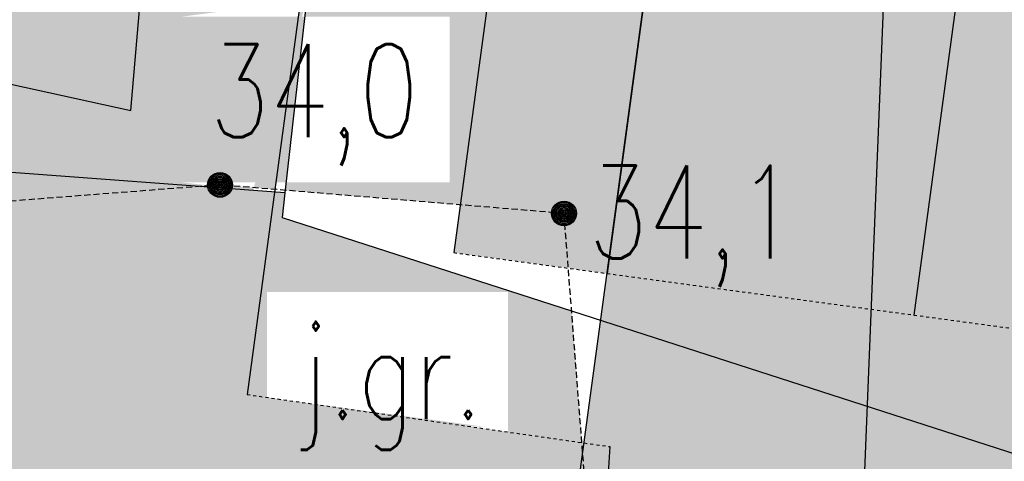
# Model space of a CAD drawing. Header units: millimetres. Extents: x 6197 to 108098, y 4257 to 29730.
# Tile 115 of 148: x 27251 to 27410, y 27748 to 27820. Entities that reach past the tile are written whole.
import ezdxf
from ezdxf.enums import TextEntityAlignment as Align

# ---------------------------------------------------------------- set-up
doc = ezdxf.new("R2010")
doc.units = ezdxf.units.MM
for name, pattern in [('2', [1, 0.5, -0.5]), ('424', [1.5, 1, -0.5]), ('901', [0])]:
    doc.linetypes.add(name, pattern=pattern)
for name, color, linetype in [('218-kontur_uzytku_gruntowego', 7, 'Continuous'), ('219-dzialka_ewidencyjna', 7, 'Continuous'), ('jezdnia', 7, 'Continuous'), ('ogrodzenie_trwale', 7, 'Continuous'), ('pikieta_sztuczna-Atr2', 7, 'Continuous'), ('przewod_wodociagowy', 7, 'Continuous')]:
    doc.layers.add(name, color=color, linetype=linetype)
doc.styles.get("Standard").update_dxf_attribs({"font": 'arial.ttf'})
doc.styles.add('STYL_ARIAL', font='simplex', dxfattribs={"width": 0.75, "oblique": 0.1})
doc.dimstyles.new('ISO-25', dxfattribs={"dimtxt": 2.5, "dimasz": 2.5, "dimexe": 1.25, "dimexo": 0.625, "dimtad": 1, "dimtxsty": 'Standard', "dimcen": 2.5, "dimadec": 0, "dimazin": 0, "dimtfac": 1, "dimtmove": 0, "dimatfit": 3, "dimfxl": 1, "dimarcsym": 0})

# ---------------------------------------------------------------- blocks, each defined once
blk = doc.blocks.new('801')
at = {"color": 0}
for radius in [0.1, 0.09, 0.08, 0.07, 0.06, 0.05, 0.04, 0.03, 0.02, 0.01]:
    blk.add_circle((0, 0), radius, dxfattribs=at)
blk = doc.blocks.new('_Oblique')
at = {"color": 0, "linetype": 'ByBlock', "lineweight": -2}
blk.add_line((-0.5, -0.5), (0.5, 0.5), dxfattribs=at)
blk = doc.blocks.new('*D1900')
at = {"color": 0, "lineweight": -2, "transparency": 16777216}
blk.add_line((27073.55238445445, 27654.27165448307), (27100.50125425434, 27852.8967216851), dxfattribs=at)
at = {"layer": 'Defpoints', "color": 0, "transparency": 16777216}
for p in [(27100.50125425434, 27852.8967216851), (27331.94168719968, 27821.49555877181), (27304.99281739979, 27622.87049156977)]:
    blk.add_point(p, dxfattribs=at)
at = {"color": 0, "lineweight": -2, "transparency": 16777216, "xscale": 15, "yscale": 15, "zscale": 15}
for p, rotation in [((27100.50125425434, 27852.8967216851), 82.27345600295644), ((27073.55238445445, 27654.27165448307), 262.2734560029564)]:
    blk.add_blockref('_Oblique', p, dxfattribs=dict(at, rotation=rotation))
at = {"color": 0, "transparency": 16777216, "insert": (27074.49751528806, 27755.28412751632), "char_height": 20, "attachment_point": 5, "rotation": 82.27345600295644}
blk.add_mtext('10,0', dxfattribs=at)
blk = doc.blocks.new('*D1903')
at = {"color": 0, "lineweight": -2, "transparency": 16777216}
blk.add_line((26977.39736646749, 27929.54064363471), (26963.95283908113, 27830.44854161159), dxfattribs=at)
at = {"layer": 'Defpoints', "color": 0, "transparency": 16777216}
for p in [(27359.74579890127, 27877.66472349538), (26963.95283908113, 27830.44854161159), (27346.3012715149, 27778.57262147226)]:
    blk.add_point(p, dxfattribs=at)
at = {"color": 0, "lineweight": -2, "transparency": 16777216, "xscale": 15, "yscale": 15, "zscale": 15}
for p, rotation in [((26977.39736646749, 27929.54064363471), 82.27345600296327), ((26963.95283908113, 27830.44854161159), 262.2734560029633)]:
    blk.add_blockref('_Oblique', p, dxfattribs=dict(at, rotation=rotation))
at = {"color": 0, "transparency": 16777216, "insert": (26958.14579870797, 27881.69453205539), "char_height": 20, "attachment_point": 5, "rotation": 82.27345600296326}
blk.add_mtext('5,0', dxfattribs=at)
blk = doc.blocks.new('*D1904')
at = {"color": 0, "lineweight": -2, "transparency": 16777216}
blk.add_line((26945.43820813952, 27693.98753815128), (26963.95283908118, 27830.44854161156), dxfattribs=at)
at = {"layer": 'Defpoints', "color": 0, "transparency": 16777216}
for p in [(26963.95283908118, 27830.44854161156), (27655.09178356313, 27736.6768254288), (27636.57715262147, 27600.21582196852)]:
    blk.add_point(p, dxfattribs=at)
at = {"color": 0, "lineweight": -2, "transparency": 16777216, "xscale": 15, "yscale": 15, "zscale": 15}
for p, rotation in [((26963.95283908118, 27830.44854161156), 82.2734560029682), ((26945.43820813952, 27693.98753815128), 262.2734560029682)]:
    blk.add_blockref('_Oblique', p, dxfattribs=dict(at, rotation=rotation))
at = {"color": 0, "transparency": 16777216, "insert": (26942.166219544, 27763.91797931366), "char_height": 20, "attachment_point": 5, "rotation": 82.27345600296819}
blk.add_mtext('6,9', dxfattribs=at)

msp = doc.modelspace()

# ---------------------------------------------------------------- hatches: boundary and pattern name
at = {"transparency": 33554585}
h = msp.add_hatch(color=6, dxfattribs=at)
h.set_gradient(color1=(88, 186, 72), color2=(88, 186, 72))
h.paths.add_polyline_path([(27344.6666687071, 27720.0181051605), (27346.75568141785, 27750.59482599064), (27288.14346237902, 27759.01227927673), (27292.58450386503, 27791.74471555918), (27280.57775394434, 27792.63237411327), (27223.3837803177, 27788.18931593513), (27222.6563991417, 27782.03963872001), (27231.18783115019, 27766.30174583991), (27217.2671198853, 27628.86394319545), (27272.59446308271, 27625.08395894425), (27273.68783115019, 27639.12174583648), (27278.38783115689, 27699.44174583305), (27343.03021601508, 27696.06547104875)])
edge = h.paths.add_edge_path(flags=0)
edge.add_arc((27249.58783116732, 27638.40174583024), 0.2000000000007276, 0, 360)
edge = h.paths.add_edge_path(flags=0)
edge.add_arc((27249.58783116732, 27638.40174583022), 0.4000000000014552, 0, 360)
edge = h.paths.add_edge_path(flags=0)
edge.add_arc((27249.58783116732, 27638.40174583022), 0.5999999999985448, 0, 360)
edge = h.paths.add_edge_path(flags=0)
edge.add_arc((27249.58783116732, 27638.4017458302), 0.7999999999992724, 0, 360)
edge = h.paths.add_edge_path(flags=0)
edge.add_arc((27249.58783116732, 27638.40174583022), 1, 0, 360)
edge = h.paths.add_edge_path(flags=0)
edge.add_arc((27249.58783116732, 27638.40174583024), 1.200000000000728, 0, 360)
edge = h.paths.add_edge_path(flags=0)
edge.add_arc((27249.58783116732, 27638.40174583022), 1.400000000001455, 0, 360)
edge = h.paths.add_edge_path(flags=0)
edge.add_arc((27249.58783116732, 27638.40174583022), 1.599999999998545, 0, 360)
edge = h.paths.add_edge_path(flags=0)
edge.add_arc((27249.58783116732, 27638.4017458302), 1.799999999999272, 0, 360)
edge = h.paths.add_edge_path(flags=16)
edge.add_arc((27249.58783116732, 27638.40174583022), 2, 0, 360)
h.paths.add_polyline_path([(27343.03021601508, 27696.06547104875), (27278.38783115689, 27699.44174583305), (27273.68783115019, 27639.12174583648), (27272.59446308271, 27625.08395894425), (27337.87602032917, 27620.62389916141)])
h.paths.add_polyline_path([(27231.18783115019, 27766.30174583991), (27221.0016272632, 27768.04929465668), (27204.64087521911, 27629.72657283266), (27217.2671198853, 27628.86394319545)])
edge = h.paths.add_edge_path()
edge.add_line((27280.57775394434, 27792.63237411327), (27283.78783116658, 27792.88174583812))
edge.add_line((27283.78783116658, 27792.88174583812), (27292.63891485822, 27792.1457485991))
edge.add_line((27292.63891485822, 27792.1457485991), (27297.25945149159, 27826.20114335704))
edge.add_line((27297.25945149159, 27826.20114335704), (27292.30484639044, 27826.87336972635))
edge.add_line((27292.30484639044, 27826.87336972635), (27300.37156282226, 27886.32863094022))
edge.add_line((27300.37156282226, 27886.32863094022), (27304.85323156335, 27885.72057119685))
edge.add_line((27304.85323156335, 27885.72057119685), (27320.90527494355, 28004.01999592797))
edge.add_line((27320.90527494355, 28004.01999592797), (27286.93446700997, 28008.62355670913))
edge.add_line((27286.93446700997, 28008.62355670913), (27282.55871836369, 27957.81478855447))
edge.add_arc((27282.25783115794, 27954.32774584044), 3.499999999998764, 0, 85.06832210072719, ccw=False)
edge.add_arc((27282.25783115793, 27954.32774584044), 3.5, -94.91287611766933, 0, ccw=False)
edge.add_line((27281.95808825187, 27950.84060457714), (27269.38783115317, 27804.88174583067))
edge.add_line((27269.38783115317, 27804.88174583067), (27229.94821710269, 27813.55572262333))
edge.add_line((27229.94821710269, 27813.55572262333), (27227.64039178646, 27796.54603123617))
edge.add_line((27227.64039178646, 27796.54603123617), (27280.57775394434, 27792.63237411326))
h.paths.add_polyline_path([(27224.40053958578, 27796.7855533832), (27223.3837803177, 27788.18931593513), (27280.57775394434, 27792.63237411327)])
edge = h.paths.add_edge_path()
edge.add_line((27226.47447155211, 27814.31970546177), (27269.38783115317, 27804.88174583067))
edge.add_line((27269.38783115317, 27804.88174583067), (27281.95808825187, 27950.84060457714))
edge.add_arc((27282.25783115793, 27954.32774584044), 3.499999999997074, 179.9999999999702, 265.08712388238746, ccw=False)
edge.add_arc((27282.25783115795, 27954.32774584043), 3.500000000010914, 85.06832210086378, 179.9999999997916, ccw=False)
edge.add_line((27282.55871836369, 27957.81478855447), (27286.93446700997, 28008.62355670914))
edge.add_line((27286.93446700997, 28008.62355670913), (27277.956457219, 28009.84008920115))
edge.add_line((27277.956457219, 28009.84008920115), (27272.44783115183, 27984.82174583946))
edge.add_line((27272.44783115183, 27984.82174583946), (27247.29777704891, 27990.37128829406))
edge.add_line((27247.29777704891, 27990.37128829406), (27226.47447155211, 27814.31970546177))
h.paths.add_polyline_path([(27224.40053958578, 27796.7855533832), (27227.64039178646, 27796.54603123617), (27229.94821710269, 27813.55572262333), (27226.47447155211, 27814.31970546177)])
h.paths.add_polyline_path([(27221.0016272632, 27768.04929465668), (27231.18783115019, 27766.30174583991), (27222.6563991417, 27782.03963872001)], flags=17)
h.paths.add_polyline_path([(27236.0558311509, 27748.55774584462), (27249.44868829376, 27748.55774584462), (27249.44868829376, 27771.05774584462), (27236.0558311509, 27771.05774584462)], flags=16)
h.paths.add_polyline_path([(27216.60154543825, 27640.11431726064), (27259.81583115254, 27640.11431726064), (27259.81583115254, 27666.90003154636), (27216.60154543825, 27666.90003154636)])
h.paths.add_polyline_path([(27296.68240797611, 27757.78597908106), (27326.58244921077, 27753.78920879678), (27323.31635100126, 27753.96100922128), (27296.36183115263, 27757.83201795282)], flags=17)
h.paths.add_polyline_path([(27286.08383115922, 27712.22641250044), (27312.51240258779, 27712.22641250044), (27312.51240258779, 27742.22641250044), (27286.08383115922, 27742.22641250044)], flags=16)
h.paths.add_polyline_path([(27276.45954543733, 27670.55031726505), (27323.42383115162, 27670.55031726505), (27323.42383115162, 27697.33603155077), (27276.45954543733, 27697.33603155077)], flags=16)
h.paths.add_polyline_path([(27277.65354543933, 27793.27831726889), (27289.12776449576, 27792.00027216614), (27297.74710532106, 27822.66985106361), (27277.65354543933, 27820.06403155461)])
h = msp.add_hatch(color=6, dxfattribs=at)
h.set_gradient(color1=(88, 186, 72), color2=(88, 186, 72))
h.paths.add_polyline_path([(27359.74579890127, 27877.66472349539, 0.4964049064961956), (27308.98893244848, 27916.19120560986), (27320.9053375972, 28004.0204577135), (27318.2271115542, 28004.38336097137), (27304.85323156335, 27885.72057119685), (27340.0084036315, 27880.95081998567), (27331.94168719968, 27821.49555877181), (27326.98708209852, 27822.16778514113), (27322.57602911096, 27789.65637733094), (27339.34783116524, 27788.26174584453), (27340.03674692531, 27779.42257389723), (27346.30127151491, 27778.57262147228)])
h.paths.add_polyline_path([(27340.03674692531, 27779.42257389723), (27339.34783116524, 27788.26174584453), (27322.57602911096, 27789.65637733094), (27321.52824600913, 27781.93375331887)], flags=16)
h.paths.add_polyline_path([(27338.78554545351, 27773.68031727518), (27377.17840259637, 27773.68031727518), (27377.17840259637, 27800.4660315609), (27338.78554545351, 27800.4660315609)], flags=9)
h.paths.add_polyline_path([(27305.28278354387, 27864.03869821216), (27389.09230735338, 27864.03869821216), (27389.09230735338, 27909.75298392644), (27305.28278354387, 27909.75298392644)], flags=9)
h = msp.add_hatch(color=1, dxfattribs=at)
h.set_gradient(color1=(228, 162, 119), color2=(228, 162, 119))
h.paths.add_polyline_path([(27392.97938068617, 27873.15568804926), (27359.74579890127, 27877.66472349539), (27346.30127151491, 27778.57262147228), (27388.92993380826, 27772.78888890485)])
h.paths.add_polyline_path([(27409.29184991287, 27870.94245980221), (27392.97938068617, 27873.15568804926), (27388.92993380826, 27772.78888890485), (27395.8473225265, 27771.8503577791)])
h.paths.add_polyline_path([(27458.83790092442, 27864.22019610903), (27409.29184991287, 27870.94245980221), (27395.8473225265, 27771.8503577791), (27445.39337353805, 27765.12809408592)])
h.paths.add_polyline_path([(27450.30783116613, 27859.24174583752, -1), (27454.30783116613, 27859.24174583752, -1)], flags=16)
h.paths.add_polyline_path([(27450.50783116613, 27859.24174583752, -1), (27454.10783116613, 27859.24174583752, -1)], flags=0)
h.paths.add_polyline_path([(27450.70783116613, 27859.24174583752, -1), (27453.90783116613, 27859.24174583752, -1)], flags=0)
h.paths.add_polyline_path([(27450.90783116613, 27859.24174583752, -1), (27453.70783116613, 27859.24174583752, -1)], flags=0)
h.paths.add_polyline_path([(27451.10783116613, 27859.24174583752, -1), (27453.50783116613, 27859.24174583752, -1)], flags=0)
h.paths.add_polyline_path([(27451.30783116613, 27859.24174583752, -1), (27453.30783116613, 27859.24174583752, -1)], flags=0)
h.paths.add_polyline_path([(27451.50783116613, 27859.24174583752, -1), (27453.10783116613, 27859.24174583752, -1)], flags=0)
h.paths.add_polyline_path([(27451.70783116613, 27859.24174583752, -1), (27452.90783116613, 27859.24174583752, -1)], flags=0)
h.paths.add_polyline_path([(27451.90783116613, 27859.24174583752, -1), (27452.70783116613, 27859.24174583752, -1)], flags=0)
h.paths.add_polyline_path([(27452.10783116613, 27859.24174583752, -1), (27452.50783116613, 27859.24174583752, -1)], flags=0)
h.paths.add_polyline_path([(27548.02079274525, 27852.1201214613), (27498.47474173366, 27858.84238515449), (27485.03021434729, 27759.75028313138), (27534.57626535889, 27753.02801943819)])
h.paths.add_polyline_path([(27597.56684375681, 27845.39785776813), (27548.02079274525, 27852.1201214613), (27534.57626535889, 27753.02801943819), (27584.12231637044, 27746.30575574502)])
h.paths.add_polyline_path([(27604.69051903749, 27844.43133828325), (27597.56684375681, 27845.39785776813), (27584.12231637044, 27746.30575574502), (27633.66836738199, 27739.58349205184), (27639.82673616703, 27784.97338865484)])
h.paths.add_polyline_path([(27696.65894577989, 27831.95333038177), (27647.11289476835, 27838.67559407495), (27639.82673616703, 27784.97338865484), (27669.52438545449, 27734.71865209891), (27683.21441839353, 27732.86122835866)])
h.paths.add_polyline_path([(27647.11289476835, 27838.67559407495), (27604.69051903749, 27844.43133828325), (27639.82673616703, 27784.97338865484)])
h.paths.add_polyline_path([(27638.60783115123, 27808.06174583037, -1), (27639.00783115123, 27808.06174583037, -1)], flags=0)
h.paths.add_polyline_path([(27638.20783115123, 27808.06174583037, -1), (27639.40783115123, 27808.06174583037, -1)], flags=0)
h.paths.add_polyline_path([(27637.80783115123, 27808.06174583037, -1), (27639.80783115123, 27808.06174583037, -1)], flags=16)
h.paths.add_polyline_path([(27637.40783115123, 27808.06174583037, -1), (27640.20783115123, 27808.06174583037, -1)], flags=0)
h.paths.add_polyline_path([(27637.00783115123, 27808.06174583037, -1), (27640.60783115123, 27808.06174583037, -1)], flags=16)
h.paths.add_polyline_path([(27746.20499679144, 27825.2310666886), (27696.65894577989, 27831.95333038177), (27683.21441839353, 27732.86122835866), (27732.76046940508, 27726.13896466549)])
h.paths.add_polyline_path([(27795.75104780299, 27818.50880299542), (27746.20499679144, 27825.2310666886), (27732.76046940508, 27726.13896466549), (27782.30652041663, 27719.41670097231)])
h.paths.add_polyline_path([(27845.29709881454, 27811.78653930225), (27797.53009117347, 27818.26742757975), (27794.60158821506, 27717.74854203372), (27831.85257142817, 27712.69443727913)])
h.paths.add_polyline_path([(27894.84314982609, 27805.06427560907), (27845.29709881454, 27811.78653930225), (27831.85257142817, 27712.69443727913), (27881.39862243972, 27705.97217358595)])
h.paths.add_polyline_path([(27878.74783115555, 27724.60174584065, -1), (27879.14783115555, 27724.60174584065, -1)], flags=0)
h.paths.add_polyline_path([(27878.34783115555, 27724.60174584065, -1), (27879.54783115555, 27724.60174584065, -1)], flags=0)
h.paths.add_polyline_path([(27877.94783115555, 27724.60174584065, -1), (27879.94783115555, 27724.60174584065, -1)], flags=0)
h.paths.add_polyline_path([(27877.54783115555, 27724.60174584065, -1), (27880.34783115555, 27724.60174584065, -1)], flags=0)
h.paths.add_polyline_path([(27877.14783115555, 27724.60174584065, -1), (27880.74783115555, 27724.60174584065, -1)], flags=16)
h.paths.add_polyline_path([(27797.53009117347, 27818.26742757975), (27795.75104780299, 27818.50880299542), (27782.30652041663, 27719.41670097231), (27794.60158821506, 27717.74854203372)])
h.paths.add_polyline_path([(27944.38920083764, 27798.34201191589), (27914.36910146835, 27802.41505144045, -0.1320361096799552), (27914.50383116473, 27801.91374584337, -0.976660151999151), (27912.50494623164, 27801.86653471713), (27911.97100302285, 27801.11020968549), (27909.06439322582, 27803.13477878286), (27894.84314982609, 27805.06427560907), (27882.66790005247, 27715.32730992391), (27886.70935645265, 27705.25162868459), (27930.94467345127, 27699.24990989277)])
h.paths.add_polyline_path([(27917.31983116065, 27774.16974582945, -1), (27919.31983116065, 27774.16974582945, -1)], flags=16)
h.paths.add_polyline_path([(27993.93525184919, 27791.61974822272), (27944.38920083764, 27798.34201191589), (27930.94467345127, 27699.24990989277), (27980.49072446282, 27692.5276461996), (27981.60324377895, 27700.72740468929, -0.0991760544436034), (27978.97917006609, 27702.45683824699), (27982.19295370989, 27705.07382721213)])
h.paths.add_polyline_path([(27943.84383116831, 27741.94374582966, -1), (27941.84383116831, 27741.94374582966, -1)], flags=16)
h.paths.add_polyline_path([(27982.28783115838, 27736.62174583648, -1), (27982.68783115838, 27736.62174583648, -1)], flags=0)
h.paths.add_polyline_path([(27981.88783115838, 27736.62174583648, -1), (27983.08783115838, 27736.62174583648, -1)], flags=0)
h.paths.add_polyline_path([(27981.48783115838, 27736.62174583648, -1), (27983.48783115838, 27736.62174583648, -1)], flags=0)
h.paths.add_polyline_path([(27981.08783115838, 27736.62174583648, -1), (27983.88783115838, 27736.62174583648, -1)], flags=0)
h.paths.add_polyline_path([(27980.68783115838, 27736.62174583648, -1), (27984.28783115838, 27736.62174583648, -1)], flags=16)
h.paths.add_polyline_path([(27338.78554545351, 27773.68031727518), (27377.17840259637, 27773.68031727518), (27377.17840259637, 27800.4660315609), (27338.78554545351, 27800.4660315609)], flags=9)
h.paths.add_polyline_path([(27406.70754544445, 27861.48831727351), (27445.10040258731, 27861.48831727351), (27445.10040258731, 27888.27403155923), (27406.70754544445, 27888.27403155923)], flags=9)
h.paths.add_polyline_path([(27491.86354544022, 27818.09031727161), (27530.25640258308, 27818.09031727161), (27530.25640258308, 27844.87603155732), (27491.86354544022, 27844.87603155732)], flags=25)
h.paths.add_polyline_path([(27648.04354544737, 27805.85031725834), (27691.25783116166, 27805.85031725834), (27691.25783116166, 27832.63603154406), (27648.04354544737, 27832.63603154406)], flags=24)
h.paths.add_polyline_path([(27633.04475000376, 27773.57065677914), (27663.02501163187, 27722.83841413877), (27682.39550427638, 27734.28542312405), (27652.41524264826, 27785.01766576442)], flags=9)
h.paths.add_polyline_path([(27687.90678353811, 27749.57669821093), (27783.14487877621, 27749.57669821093), (27783.14487877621, 27795.29098392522), (27687.90678353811, 27795.29098392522)], flags=9)
h.paths.add_polyline_path([(27729.18154545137, 27700.91031726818), (27781.5029740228, 27700.91031726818), (27781.5029740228, 27727.6960315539), (27729.18154545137, 27727.6960315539)], flags=9)
h.paths.add_polyline_path([(27816.56183116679, 27739.3644125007), (27842.99040259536, 27739.3644125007), (27842.99040259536, 27769.3644125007), (27816.56183116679, 27769.3644125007)], flags=24)
h.paths.add_polyline_path([(27881.421545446, 27708.53031726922), (27924.63583116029, 27708.53031726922), (27924.63583116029, 27735.31603155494), (27881.421545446, 27735.31603155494)], flags=9)
h.paths.add_polyline_path([(27967.90154544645, 27737.78231727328), (28011.11583116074, 27737.78231727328), (28011.11583116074, 27764.56803155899), (27967.90154544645, 27764.56803155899)], flags=9)
h = msp.add_hatch(color=1, dxfattribs=at)
h.set_gradient(color1=(199, 200, 202), color2=(199, 200, 202))
h.paths.add_polyline_path([(27429.50604477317, 27174.94738557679), (27447.16950964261, 27173.74059704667), (27453.68183116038, 27192.2217458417), (27453.86386764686, 27191.63380985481), (27454.24471464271, 27203.32748343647), (27431.55093578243, 27204.87794888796), (27434.2265199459, 27244.0398117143), (27416.08283131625, 27249.22848752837), (27380.62066399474, 27251.65132443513), (27371.43388795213, 27117.18675848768), (27424.58049971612, 27102.85340232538)])
h.paths.add_polyline_path([(27388.17244660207, 27198.5184196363), (27407.46502612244, 27216.01919491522), (27424.96580140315, 27196.72661539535)], flags=16)
h.paths.add_polyline_path([(27582.99463914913, 27194.53113836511), (27454.24471464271, 27203.32748343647), (27453.86386764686, 27191.63380985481), (27459.66835160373, 27172.88666157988), (27575.02579028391, 27165.00530676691)])
h.paths.add_polyline_path([(27677.25510160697, 27173.99050233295), (27613.32268356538, 27192.45909098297), (27582.99463914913, 27194.53113836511), (27575.02579028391, 27165.00530676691), (27667.52530141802, 27158.68563223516)])
edge = h.paths.add_edge_path(flags=0)
edge.add_arc((27589.98783115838, 27191.04174583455), 0.2000000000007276, 0, 360)
edge = h.paths.add_edge_path(flags=0)
edge.add_arc((27589.98783115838, 27191.04174583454), 0.5999999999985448, 0, 360)
edge = h.paths.add_edge_path(flags=0)
edge.add_arc((27589.98783115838, 27191.04174583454), 1, 0, 360)
edge = h.paths.add_edge_path(flags=16)
edge.add_arc((27589.98783115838, 27191.04174583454), 1.400000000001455, 0, 360)
edge = h.paths.add_edge_path(flags=16)
edge.add_arc((27589.98783115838, 27191.04174583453), 1.799999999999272, 0, 360)
h.paths.add_polyline_path([(27685.84619564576, 27187.50420001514), (27628.830771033, 27191.39956035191), (27630.47798164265, 27187.50332436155), (27677.25510160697, 27173.99050233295)])
h.paths.add_polyline_path([(27677.25510160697, 27173.99050233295), (27667.52530141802, 27158.68563223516), (27742.37767653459, 27153.57163062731), (27734.62626176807, 27040.1160922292), (27744.7729820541, 27034.48161088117), (27787.81982619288, 27026.46997053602), (27795.56361732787, 27139.81392372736)])
h.paths.add_polyline_path([(27816.25511339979, 27178.59451058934), (27816.25509749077, 27178.59427773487), (27726.46441865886, 27184.72893297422), (27685.8460996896, 27187.50404907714), (27677.25510160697, 27173.99050233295), (27714.36009458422, 27163.27173283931), (27720.42132068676, 27161.52078558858), (27726.54936643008, 27159.7505356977), (27795.56361732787, 27139.81392372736), (27796.25208592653, 27149.89086811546), (27953.61916918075, 27139.13936536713), (27955.31933265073, 27169.09348086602)])
h.paths.add_polyline_path([(28020.94063105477, 27510.20757852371), (27991.24991359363, 27515.83372218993), (27970.36582905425, 27210.15635615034), (27967.50300102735, 27168.26107842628), (27955.31933265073, 27169.09348086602), (27953.61916918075, 27139.13936536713), (27995.39361018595, 27136.28528681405)])
h.paths.add_polyline_path([(28022.97033850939, 27539.91565551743), (28018.51862605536, 27555.53973019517), (28011.85062499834, 27554.69096310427), (27992.85116158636, 27539.83240008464), (27992.48072446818, 27534.40226999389), (27992.51921861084, 27534.39961907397), (27991.28252832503, 27516.31109936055), (27991.24991289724, 27515.83372232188), (28020.94063105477, 27510.20757852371)])
h.paths.add_polyline_path([(28026.81505377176, 27596.18933021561), (28006.53860946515, 27597.58572390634), (28015.21104752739, 27567.14826386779), (28016.23383115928, 27568.25974584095), (28020.57783115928, 27570.60974584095), (28025.11914508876, 27571.36694233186)])
h.paths.add_polyline_path([(28006.53860946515, 27597.58572390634), (27949.0625687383, 27601.54397119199), (27930.74733976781, 27572.73424292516), (27994.79478680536, 27568.32343748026), (27994.32396148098, 27561.42174584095), (28004.04783115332, 27561.42174584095), (28010.88281145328, 27559.82478782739), (28010.90583115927, 27560.10374584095), (28012.88983115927, 27564.62574584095), (28015.21104752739, 27567.14826386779)])
h.paths.add_polyline_path([(27949.0625687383, 27601.54397119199), (27889.17168546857, 27605.66852332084), (27893.73136912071, 27673.81979905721), (27864.08524149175, 27678.04633773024), (27854.84538255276, 27543.88140089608), (27881.4587159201, 27542.04828945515), (27884.77446859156, 27541.81989441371), (27887.11048576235, 27575.73941615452), (27930.74733976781, 27572.73424292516)])
h.paths.add_polyline_path([(27895.97943473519, 27596.43096351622), (27876.39236813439, 27579.26041949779), (27859.22182411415, 27598.84748609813)], flags=16)
h.paths.add_polyline_path([(27894.63414364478, 27684.98657647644), (27793.98783116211, 27696.68174584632), (27773.0878311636, 27700.82174583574), (27774.75802096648, 27695.6504978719), (27894.66798602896, 27685.47949174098)])
h.paths.add_polyline_path([(27886.70935645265, 27705.25162868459), (27794.60158821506, 27717.74854203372), (27793.98783116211, 27696.68174584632), (27894.63414364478, 27684.98657647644), (27894.6639967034, 27685.42006015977)])
h.paths.add_polyline_path([(27980.49072446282, 27692.5276461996), (27886.70935645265, 27705.25162868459), (27894.62977753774, 27685.50537133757), (27894.66808980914, 27685.47948418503), (27978.70431777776, 27679.36104030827)])
h.paths.add_polyline_path([(27673.78552273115, 27703.86564853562), (27688.97454537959, 27701.80484624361), (27669.52438545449, 27734.71865209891), (27474.07886874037, 27761.23612976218), (27473.27697469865, 27734.54895317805), (27498.87198967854, 27728.74900715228), (27643.9917558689, 27707.90797992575), (27643.18153422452, 27696.04781240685), (27672.79305348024, 27689.3377083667)])
edge = h.paths.add_edge_path()
edge.add_arc((27667.12783115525, 27670.64174584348), 1.999999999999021, 175.4982580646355, 265.26123707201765, ccw=False)
edge.add_line((27665.13400125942, 27670.79872465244), (27641.5833236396, 27672.65292361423))
edge.add_line((27641.5833236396, 27672.65292361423), (27638.31265755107, 27624.77633579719))
edge.add_line((27638.31265755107, 27624.77633579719), (27666.76937949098, 27632.35783402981))
edge.add_line((27666.76937949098, 27632.35783402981), (27663.96783115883, 27632.52174583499))
edge.add_line((27663.96783115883, 27632.52174583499), (27666.96260564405, 27668.64858239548))
h.paths.add_polyline_path([(27668.89201674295, 27632.23364366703), (27666.76937949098, 27632.35783402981), (27638.31265755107, 27624.77633579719), (27636.63454998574, 27600.21190089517), (27666.56478614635, 27598.16723119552)])
h.paths.add_polyline_path([(27794.60158821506, 27717.74854203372), (27669.52438545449, 27734.71865209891), (27688.97454537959, 27701.80484624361), (27893.87780962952, 27674.00416897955), (27894.63414364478, 27684.98657647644), (27793.98783116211, 27696.68174584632)])
edge = h.paths.add_edge_path(flags=0)
edge.add_arc((27773.0878311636, 27700.82174583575), 0.2000000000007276, 0, 360)
edge = h.paths.add_edge_path(flags=0)
edge.add_arc((27773.0878311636, 27700.82174583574), 0.5999999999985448, 0, 360)
edge = h.paths.add_edge_path(flags=0)
edge.add_arc((27773.0878311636, 27700.82174583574), 1, 0, 360)
edge = h.paths.add_edge_path(flags=16)
edge.add_arc((27773.0878311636, 27700.82174583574), 1.400000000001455, 0, 360)
edge = h.paths.add_edge_path(flags=16)
edge.add_arc((27773.0878311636, 27700.82174583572), 1.799999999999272, 0, 360)
h.paths.add_polyline_path([(27474.07886874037, 27761.23612976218), (27388.92993380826, 27772.78888890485), (27388.29759726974, 27757.11623131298), (27422.64783116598, 27746.02174583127), (27473.27697469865, 27734.54895317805)])
h.paths.add_polyline_path([(27376.53344553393, 27746.31836380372), (27387.7966792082, 27744.70082150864), (27388.29759726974, 27757.11623131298), (27345.27541349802, 27771.01159501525), (27342.58656088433, 27751.19356423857), (27346.75568141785, 27750.59482599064), (27344.6666687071, 27720.0181051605), (27346.54783115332, 27695.88174584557), (27372.94560328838, 27693.80338859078)])
h.paths.add_polyline_path([(27372.94560328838, 27693.80338859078), (27346.54783115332, 27695.88174584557), (27343.03021601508, 27696.06547104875), (27341.29034974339, 27670.59918020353), (27371.22582738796, 27668.63115898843)])
h.paths.add_polyline_path([(27293.84783115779, 27787.62174583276), (27294.24783116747, 27791.62174583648), (27292.58450386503, 27791.74471555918), (27288.14346237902, 27759.01227927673), (27342.23292801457, 27751.24435037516), (27340.57394039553, 27772.53008322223)])
h.paths.add_polyline_path([(27326.98708209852, 27822.16778514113), (27298.13176043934, 27826.08279102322), (27294.29140209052, 27792.00833875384), (27322.57602911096, 27789.65637733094)])
h.paths.add_polyline_path([(27370.99474226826, 27665.24878359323), (27353.15199259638, 27649.60735423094), (27340.81747756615, 27663.67778595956), (27337.87602032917, 27620.62389916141), (27367.80624940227, 27618.57905500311)])
h.paths.add_polyline_path([(27388.29759726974, 27757.11623131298), (27387.7966792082, 27744.70082150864), (27473.2134217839, 27732.43390085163), (27473.27697469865, 27734.54895317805), (27422.64783116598, 27746.02174583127)])
h.paths.add_polyline_path([(27388.92993380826, 27772.78888890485), (27346.30127151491, 27778.57262147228), (27345.27541349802, 27771.01159501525), (27388.29759726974, 27757.11623131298)])
h.paths.add_polyline_path([(27411.48554544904, 27101.5183172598), (27465.94983116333, 27101.5183172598), (27465.94983116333, 27128.30403154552), (27411.48554544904, 27128.30403154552)])
h.paths.add_polyline_path([(27584.1500489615, 27147.96585768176), (27590.01291695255, 27169.68858262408), (27568.29019201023, 27175.55145061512), (27562.42732401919, 27153.8287256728)])
h.paths.add_polyline_path([(27594.86354544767, 27180.30031726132), (27648.25640259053, 27180.30031726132), (27648.25640259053, 27207.08603154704), (27594.86354544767, 27207.08603154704)])
h.paths.add_polyline_path([(27777.80360456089, 27018.61643839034), (27828.51176852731, 27005.01746390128), (27834.33990045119, 27026.7495341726), (27783.63173648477, 27040.34850866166)])
h.paths.add_polyline_path([(27718.25560455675, 27033.68243838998), (27768.96376852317, 27020.08346390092), (27774.79190044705, 27041.81553417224), (27724.08373648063, 27055.41450866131)])
h.paths.add_polyline_path([(27768.98478353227, 27118.75469822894), (27864.22287877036, 27118.75469822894), (27864.22287877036, 27164.46898394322), (27768.98478353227, 27164.46898394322)])
h.paths.add_polyline_path([(27985.03783116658, 27307.91374583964), (28011.28783116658, 27307.91374583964), (28011.28783116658, 27330.41374583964), (27985.03783116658, 27330.41374583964)], flags=16)
h.paths.add_polyline_path([(27964.31521597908, 27106.37017554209), (27967.65501411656, 27165.20402871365), (27945.19117926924, 27166.47922436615), (27941.85138113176, 27107.64537119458)])
h.paths.add_polyline_path([(27950.83783116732, 27563.66574584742), (28002.80211688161, 27563.66574584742), (28002.80211688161, 27586.16574584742), (27950.83783116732, 27586.16574584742)], flags=17)
h.paths.add_polyline_path([(27871.8541134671, 27602.77167079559), (27898.00557731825, 27600.49935073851), (27899.95328022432, 27622.91489118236), (27873.80181637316, 27625.18721123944)], flags=16)
h.paths.add_polyline_path([(27878.9223631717, 27536.89228346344), (27931.5335868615, 27543.58900890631), (27928.69255182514, 27565.90892198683), (27876.08132813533, 27559.21219654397)])
h.paths.add_polyline_path([(27633.04475000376, 27773.57065677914), (27663.02501163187, 27722.83841413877), (27682.39550427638, 27734.28542312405), (27652.41524264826, 27785.01766576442)])
h.paths.add_polyline_path([(27538.62808743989, 27706.85879690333), (27596.09930113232, 27693.83435344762), (27601.07227045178, 27715.77790776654), (27543.60105675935, 27728.80235122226)], flags=17)
h.paths.add_polyline_path([(27605.69954544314, 27648.35631726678), (27659.62811687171, 27648.35631726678), (27659.62811687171, 27675.1420315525), (27605.69954544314, 27675.1420315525)])
h.paths.add_polyline_path([(27659.05464590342, 27632.11574027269), (27707.20825317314, 27644.89873099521), (27701.43528962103, 27666.64552137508), (27653.28168235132, 27653.86253065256)])
h.paths.add_polyline_path([(27654.93783115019, 27602.06574584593), (27707.43783115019, 27602.06574584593), (27707.43783115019, 27624.56574584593), (27654.93783115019, 27624.56574584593)])
h.paths.add_polyline_path([(27729.18154545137, 27700.91031726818), (27781.5029740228, 27700.91031726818), (27780.41448764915, 27719.67340645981), (27729.18154545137, 27727.6960315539)], flags=16)
h.paths.add_polyline_path([(27693.08373013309, 27700.31001910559), (27718.43517008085, 27657.4208685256), (27737.80446389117, 27668.86990592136), (27712.45302394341, 27711.75905650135)])
h.paths.add_polyline_path([(27291.36183115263, 27745.55374584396), (27330.2904025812, 27745.55374584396), (27330.2904025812, 27775.55374584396), (27291.36183115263, 27775.55374584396)])
h.paths.add_polyline_path([(27277.65354543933, 27793.27831726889), (27320.86783115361, 27793.27831726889), (27320.86783115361, 27820.06403155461), (27277.65354543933, 27820.06403155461)])
h.paths.add_polyline_path([(27341.21611347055, 27648.07567080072), (27367.36757732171, 27645.80335074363), (27369.31528022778, 27668.21889118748), (27343.16381637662, 27670.49121124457)])

# ---------------------------------------------------------------- linework, layer by layer
at = {"color": 1}
msp.add_line((27322.68339206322, 27604.49842362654), (27382.98509745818, 28048.94861301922), dxfattribs=at)
for p, q in [((27359.74579890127, 27877.66472349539), (27346.30127151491, 27778.57262147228)), ((27409.29184991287, 27870.94245980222), (27395.84732252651, 27771.85035777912)), ((27297.25945149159, 27826.20114335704), (27288.14346237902, 27759.01227927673)), ((27326.98708209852, 27822.16778514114), (27321.52824600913, 27781.93375331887)), ((27346.75568141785, 27750.59482599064), (27337.87602032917, 27620.62389916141))]:
    msp.add_line(p, q)
at = {"layer": '218-kontur_uzytku_gruntowego', "linetype": '2'}
for points in [[(27321.52824600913, 27781.93375331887, 0), (27980.49072446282, 27692.5276461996, 0)], [(27288.14346237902, 27759.01227927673, 0), (27346.75568141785, 27750.59482599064, 0)]]:
    msp.add_polyline3d(points, dxfattribs=at)
at = {"layer": '219-dzialka_ewidencyjna', "color": 7}
msp.add_polyline3d([(27397.84783116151, 27993.82174584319, 0), (27362.44783115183, 27116.42174584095, 0)], dxfattribs=at)
at = {"layer": 'jezdnia', "color": 7, "linetype": '424'}
msp.add_polyline3d([(27346.54783115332, 27695.88174584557, 0), (27339.34783116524, 27788.26174584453, 0), (27283.78783116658, 27792.88174583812, 0), (27215.04783116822, 27787.54174583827, 0), (27165.94783116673, 27804.5617458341, 0), (27161.70783116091, 27752.14174584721, 0), (27180.78783115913, 27742.14174584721, 0), (27192.927831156, 27721.88174584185, 0), (27182.30783116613, 27599.7217458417, 0), (27185.30783115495, 27571.24174583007, 0), (27166.62783116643, 27455.06174584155, 0), (27167.20783116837, 27448.88174583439, 0), (27171.28783116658, 27438.24174584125, 0), (27178.04783115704, 27426.28174583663, 0), (27179.46783116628, 27418.40174583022, 0), (27145.60583115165, 27164.85974583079, 0)], dxfattribs=at)
at = {"layer": 'ogrodzenie_trwale', "color": 7, "linetype": '901'}
for points in [[(27269.38783115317, 27804.88174583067, 0), (27289.30783115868, 28036.18174583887, 0)], [(27050.84783115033, 27842.62174583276, 0), (27171.44783115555, 27826.42174584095, 0), (27269.38783115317, 27804.88174583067, 0)]]:
    msp.add_polyline3d(points, dxfattribs=at)
at = {"layer": 'przewod_wodociagowy', "color": 5}
for points in [[(27327.2478311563, 28084.42174582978, 0), (27294.24783116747, 27791.62174583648, 0)], [(27294.24783116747, 27791.62174583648, 0), (27191.44783115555, 27799.22174583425, 0), (26751.04783116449, 27835.02174583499, 0), (26448.84783115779, 27894.22174583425, 0), (26405.24783116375, 27894.42174582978, 0), (26206.64783115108, 27909.22174583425, 0)], [(27294.24783116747, 27791.62174583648, 0), (27293.84783115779, 27787.62174583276, 0), (27422.64783116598, 27746.02174583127, 0), (27980.44783115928, 27619.62174584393, 0), (28004.64783115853, 27604.22174583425, 0), (28035.64783115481, 27495.42174584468, 0)]]:
    msp.add_polyline3d(points, dxfattribs=at)

# ---------------------------------------------------------------- block references
at = {"layer": 'pikieta_sztuczna-Atr2', "color": 7, "xscale": 20, "yscale": 20, "zscale": 20}
for p in [(27283.78783116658, 27792.88174583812, 679.94), (27339.34783116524, 27788.26174584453, 682)]:
    msp.add_blockref('801', p, dxfattribs=at)

# ---------------------------------------------------------------- texts
at = {"layer": 'jezdnia', "color": 7, "style": 'STYL_ARIAL', "width": 0.75}
msp.add_text('j.gr.', height=15, dxfattribs=at).set_placement((27296.36183115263, 27750.55374584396), align=Align.BOTTOM_LEFT)
at = {"layer": 'pikieta_sztuczna-Atr2', "color": 7, "style": 'STYL_ARIAL', "width": 0.75}
for s, p in [('34,0', (27282.11783115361, 27815.59974584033)), ('34,1', (27343.2498311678, 27796.00174584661))]:
    msp.add_text(s, height=15, dxfattribs=at).set_placement(p, align=Align.TOP_LEFT)

# ---------------------------------------------------------------- dimensions: what is measured, and where the dimension line sits
at = {"color": 1}
for p1, p2, distance, text, picture, middle in [((27359.74579890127, 27877.66472349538), (27346.30127151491, 27778.57262147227), -385.8515710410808, '5,0', '*D1903', (26958.14579870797, 27881.69453205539)), ((27304.99281739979, 27622.87049156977), (27331.94168719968, 27821.49555877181), 233.5609278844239, '10,0', '*D1900', (27074.49751528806, 27755.28412751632)), ((27636.57715262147, 27600.21582196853), (27655.09178356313, 27736.6768254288), 697.4712720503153, '6,9', '*D1904', (26942.166219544, 27763.91797931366))]:
    dim = msp.add_aligned_dim(p1=p1, p2=p2, distance=distance, text=text, dimstyle='ISO-25', override={"dimtxt": 20, "dimasz": 15, "dimblk1": 'Oblique', "dimblk2": 'Oblique', "dimsah": 1, "dimse1": 1, "dimse2": 1, "dimtmove": 2}, dxfattribs=at)
    dim.commit()
    dim.dimension.update_dxf_attribs({"geometry": picture, "text_midpoint": middle})

doc.saveas('drawing.dxf')
